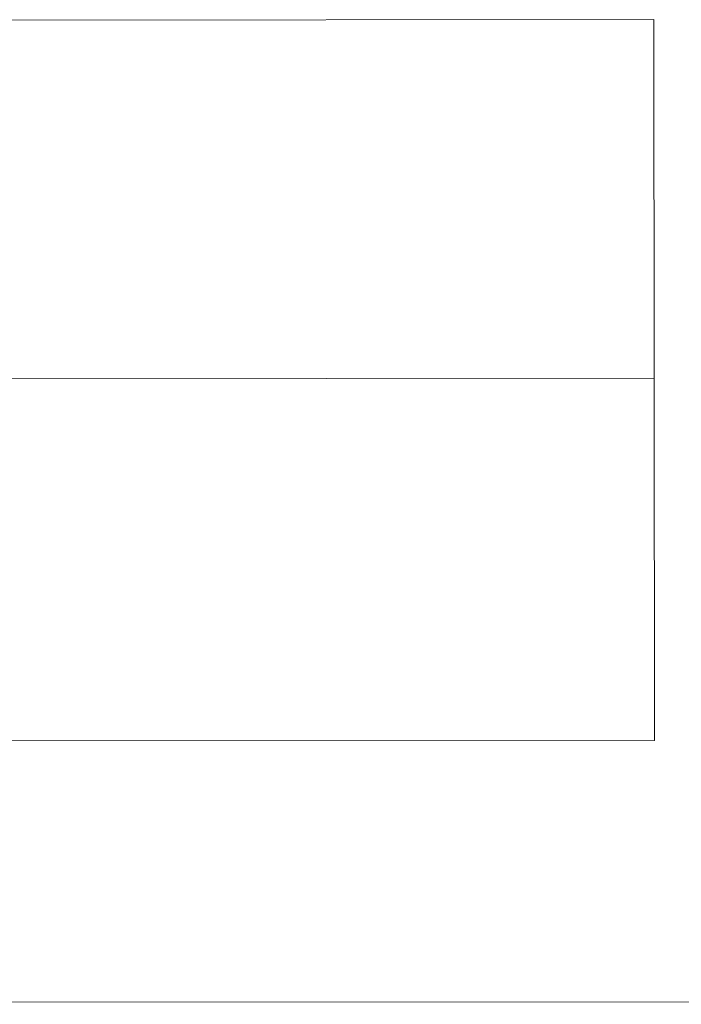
# Model space of a CAD drawing. Header units: inches. Extents: x -5850 to 5646, y 8947 to 13007.
# Tile 16 of 256: x -4563 to -4489, y 9908 to 10020. Entities that reach past the tile are written whole.
import ezdxf

# ---------------------------------------------------------------- set-up
doc = ezdxf.new("R2010")
doc.units = ezdxf.units.IN
doc.header["$MEASUREMENT"] = 0
doc.layers.add('at_Entity', color=7, linetype='Continuous')
doc.layers.add('at_Rect', color=7, linetype='Continuous')

msp = doc.modelspace()

# ---------------------------------------------------------------- linework, layer by layer
at = {"layer": 'at_Entity', "color": 7, "lineweight": 20}
for p, q in [((-4748.1, 9978.86), (-4491.7, 9979.09)), ((-4820.7, 9908.25), (-3959.81, 9909.02))]:
    msp.add_line(p, q, dxfattribs=at)
at = {"layer": 'at_Rect', "color": 7, "lineweight": 20}
for p, q in [((-4748.13, 10019.41), (-4491.73, 10019.64)), ((-4491.66, 9938.11), (-4491.73, 10019.64)), ((-4491.66, 9938.11), (-4748.06, 9937.88))]:
    msp.add_line(p, q, dxfattribs=at)

doc.saveas('drawing.dxf')
